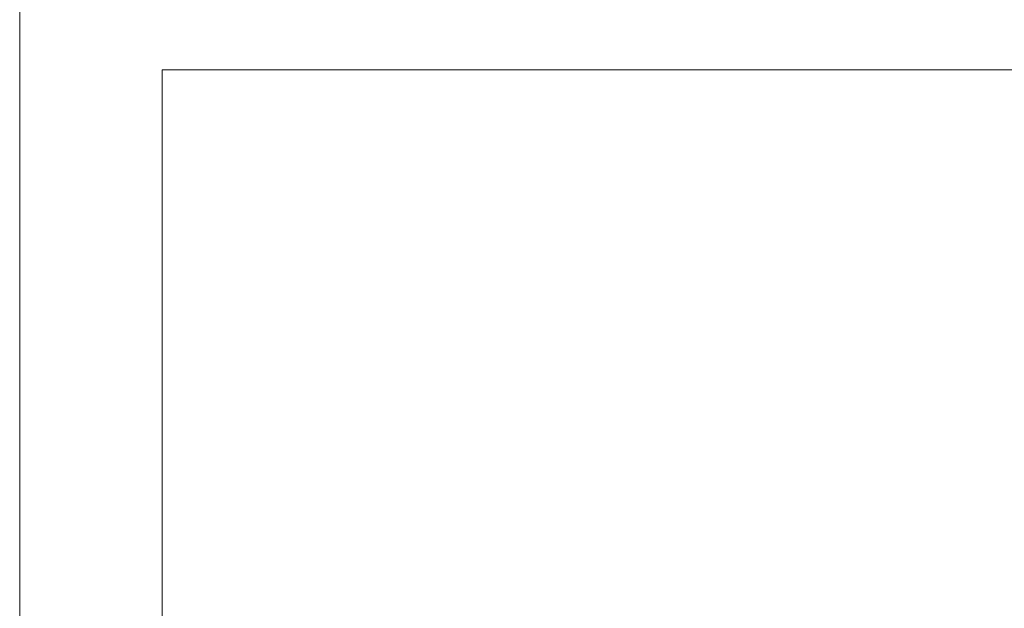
# Model space of a CAD drawing. Header units: millimetres. Extents: x 0 to 841, y 0 to 1188.
# Tile 6 of 98: x 0 to 145, y 500 to 587. Entities that reach past the tile are written whole.
import ezdxf
from ezdxf.xclip import XClip

# ---------------------------------------------------------------- set-up
doc = ezdxf.new("R2010")
doc.units = ezdxf.units.MM
doc.header["$MEASUREMENT"] = 0
doc.header["$XCLIPFRAME"] = 0
for name, color, linetype, lineweight in [('解答用紙_1_01_2図中枠・表題欄_ペン_番号__7', 7, 'Continuous', 18), ('解答用紙_1_0_ペン_番号__21', 7, 'Continuous', 18), ('解答用紙_1_Defpoints_ペン_番号__11', 7, 'Continuous', 18)]:
    doc.layers.add(name, color=color, linetype=linetype, lineweight=lineweight)

# ---------------------------------------------------------------- blocks, each defined once
blk = doc.blocks.new('図面_9_1', base_point=(-3958.95, -536.96))
at = {"layer": '解答用紙_1_01_2図中枠・表題欄_ペン_番号__7', "color": 7, "linetype": 'Continuous', "lineweight": 18, "ltscale": 0.01, "flags": 128}
blk.add_lwpolyline([(21.03, 579.15), (819.98, 579.15), (819.98, 14.85), (21.03, 14.85)], close=True, dxfattribs=at)
at = {"layer": '解答用紙_1_Defpoints_ペン_番号__11', "color": 7, "linetype": 'Continuous', "lineweight": 18, "ltscale": 0.01, "flags": 128}
blk.add_lwpolyline([(0, 0), (0, 594)], dxfattribs=at)

msp = doc.modelspace()

# ---------------------------------------------------------------- linework, layer by layer
at = {"layer": '解答用紙_1_0_ペン_番号__21', "color": 7, "linetype": 'Continuous', "lineweight": 18, "ltscale": 0.01, "flags": 128}
msp.add_lwpolyline([(0, 0), (841, 0), (841, 1188), (0, 1188)], close=True, dxfattribs=at)

# ---------------------------------------------------------------- block references
at = {"color": 7, "linetype": 'Continuous', "lineweight": 15}
ref = msp.add_blockref('図面_9_1', (-3958.95, -536.96), dxfattribs=at)
XClip(ref).set_block_clipping_path([(0, 0), (841, 1188)])

doc.saveas('drawing.dxf')
